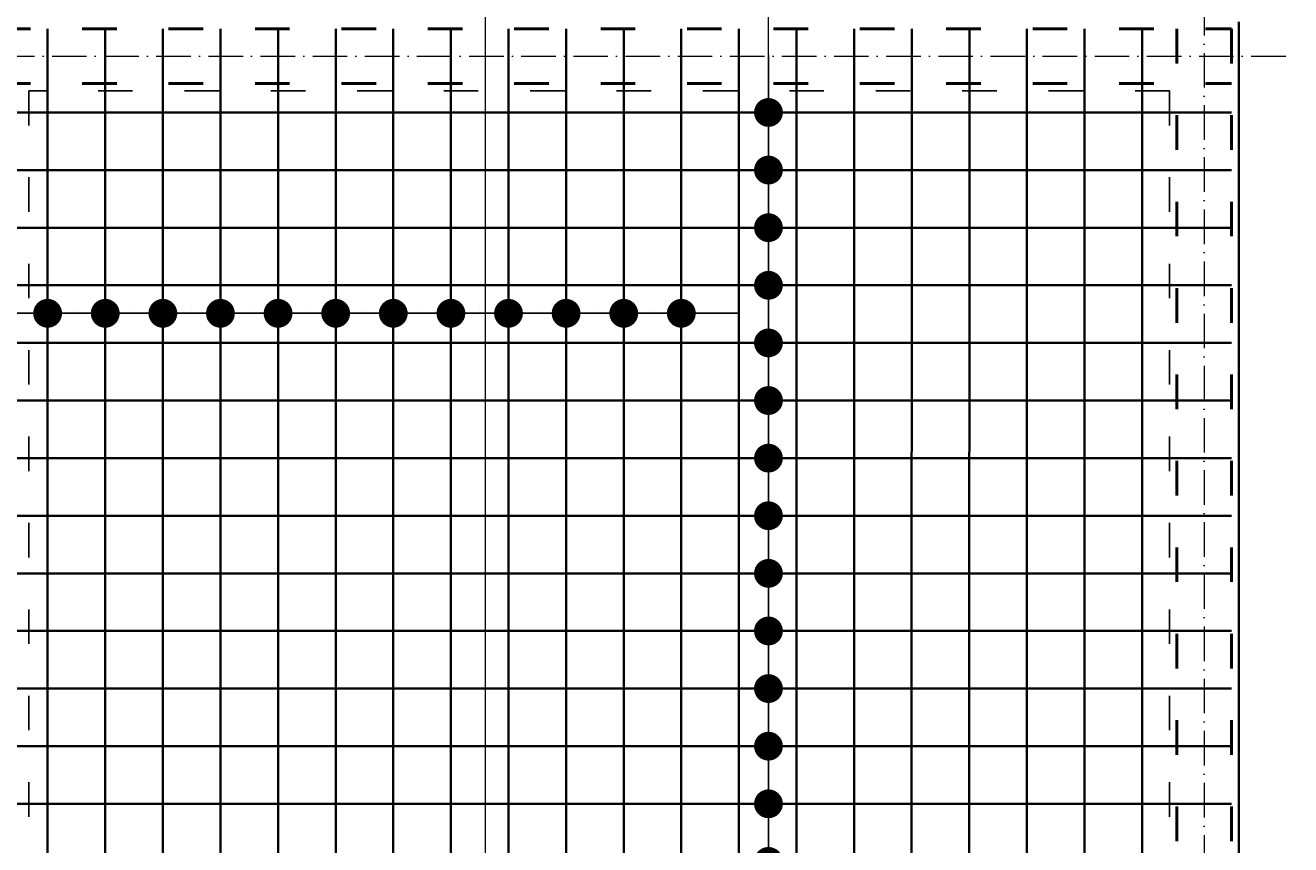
# Model space of a CAD drawing. Header units: millimetres. Extents: x 300938 to 312016, y 11971 to 20881.
# Tile 57 of 239: x 308001 to 308440, y 15006 to 15290. Entities that reach past the tile are written whole.
import ezdxf

# ---------------------------------------------------------------- set-up
doc = ezdxf.new("R2010")
doc.units = ezdxf.units.MM
doc.linetypes.add('ACAD_ISO03W100', pattern=[30, 12, -18])
doc.linetypes.add('ACAD_ISO10W100', pattern=[18, 12, -3, 0, -3])
for name, color, linetype, lineweight in [('konstrukcja', 3, 'Continuous', 35), ('konstrukcja wymiary', 1, 'Continuous', 13), ('osie', 5, 'ACAD_ISO10W100', 13), ('zbrojenie', 4, 'Continuous', 50), ('zbrojenie płyty', 141, 'Continuous', 35)]:
    doc.layers.add(name, color=color, linetype=linetype, lineweight=lineweight)
doc.layers.add('przerywane', color=6, linetype='ACAD_ISO03W100')
doc.styles.add('KONSTRUKCJA', font='romand.shx', dxfattribs={"oblique": 10})
doc.styles.get("Standard").update_dxf_attribs({"font": 'romand.shx', "oblique": 10})
doc.dimstyles.new('150', dxfattribs={"dimtxt": 10, "dimasz": 7, "dimexe": 1.25, "dimexo": 0.625, "dimgap": 3, "dimtad": 1, "dimdec": 0, "dimrnd": 0.5, "dimtxsty": 'KONSTRUKCJA', "dimblk": 'ARCHTICK', "dimcen": 2.5, "dimadec": 0, "dimazin": 0, "dimtfac": 1, "dimtdec": 0, "dimtix": 1, "dimtmove": 0, "dimatfit": 3, "dimfxl": 4, "dimfxlon": 1, "dimarcsym": 0})
doc.dimstyles.new('kropki', dxfattribs={"dimtxt": 0.001, "dimasz": 10, "dimexe": 1.25, "dimexo": 0.625, "dimgap": 1, "dimtad": 1, "dimtxsty": 'Standard', "dimblk": 'DOT', "dimcen": 2.5, "dimadec": 0, "dimazin": 0, "dimtfac": 1, "dimtmove": 0, "dimatfit": 3, "dimfxl": 1, "dimfxlon": 1, "dimarcsym": 0})

# ---------------------------------------------------------------- blocks, each defined once
blk = doc.blocks.new('_ArchTick')
at = {"color": 0, "linetype": 'ByBlock', "lineweight": 13, "const_width": 0.15}
blk.add_lwpolyline([(-0.5, -0.5), (0.5, 0.5)], dxfattribs=at)
blk = doc.blocks.new('*D2101')
at = {"layer": 'Defpoints', "color": 0, "transparency": 16777216}
for p in [(308398.44, 15501.22), (308234.44, 14393.22), (308398.44, 14393.22)]:
    blk.add_point(p, dxfattribs=at)
at = {"layer": 'konstrukcja wymiary', "color": 0, "lineweight": -2, "transparency": 16777216}
for p, q in [((308234.44, 15497.22), (308234.44, 15502.47)), ((308234.44, 15501.22), (308398.44, 15501.22)), ((308398.44, 15497.22), (308398.44, 15502.47))]:
    blk.add_line(p, q, dxfattribs=at)
at = {"layer": 'konstrukcja wymiary', "color": 0, "lineweight": -2, "transparency": 16777216, "xscale": 7, "yscale": 7, "zscale": 7, "rotation": 180}
blk.add_blockref('_ArchTick', (308234.44, 15501.22), dxfattribs=at)
at = {"layer": 'konstrukcja wymiary', "color": 0, "lineweight": -2, "transparency": 16777216, "xscale": 7, "yscale": 7, "zscale": 7}
blk.add_blockref('_ArchTick', (308398.44, 15501.22), dxfattribs=at)
at = {"layer": 'konstrukcja wymiary', "color": 0, "transparency": 16777216, "insert": (308316.44, 15509.22), "char_height": 10, "attachment_point": 5, "style": 'KONSTRUKCJA'}
blk.add_mtext('164', dxfattribs=at)
blk = doc.blocks.new('*D2102')
at = {"layer": 'Defpoints', "color": 0, "transparency": 16777216}
for p in [(308422.44, 15501.22), (308422.44, 15291.22), (308398.44, 14393.22)]:
    blk.add_point(p, dxfattribs=at)
at = {"layer": 'konstrukcja wymiary', "color": 0, "lineweight": -2, "transparency": 16777216}
for p, q in [((308398.44, 15501.22), (308391.44, 15501.22)), ((308398.44, 15497.22), (308398.44, 15502.47)), ((308398.44, 15501.22), (308422.44, 15501.22)), ((308422.44, 15497.22), (308422.44, 15502.47)), ((308422.44, 15501.22), (308429.44, 15501.22))]:
    blk.add_line(p, q, dxfattribs=at)
at = {"layer": 'konstrukcja wymiary', "color": 0, "lineweight": -2, "transparency": 16777216, "xscale": 7, "yscale": 7, "zscale": 7}
blk.add_blockref('_ArchTick', (308398.44, 15501.22), dxfattribs=at)
at = {"layer": 'konstrukcja wymiary', "color": 0, "lineweight": -2, "transparency": 16777216, "xscale": 7, "yscale": 7, "zscale": 7, "rotation": 180}
blk.add_blockref('_ArchTick', (308422.44, 15501.22), dxfattribs=at)
at = {"layer": 'konstrukcja wymiary', "color": 0, "transparency": 16777216, "insert": (308410.44, 15509.22), "char_height": 10, "attachment_point": 5, "style": 'KONSTRUKCJA'}
blk.add_mtext('24', dxfattribs=at)
blk = doc.blocks.new('_Dot')
at = {"color": 0, "linetype": 'ByBlock', "lineweight": -2}
blk.add_line((-0.5, 0), (-1, 0), dxfattribs=at)
at = {"color": 0, "linetype": 'ByBlock', "const_width": 0.5}
blk.add_lwpolyline([(-0.25, 0, 1), (0.25, 0, 1)], format="xyb", close=True, dxfattribs=at)
blk = doc.blocks.new('*D2170')
at = {"layer": 'Defpoints', "color": 0, "transparency": 16777216}
for p in [(308248.93, 15259.72), (308248.93, 15239.72), (308259.19, 15239.72)]:
    blk.add_point(p, dxfattribs=at)
at = {"layer": 'konstrukcja wymiary', "color": 0, "lineweight": -2, "transparency": 16777216}
for p, q in [((308259.19, 15269.72), (308259.19, 15279.72)), ((308258.19, 15259.72), (308260.44, 15259.72)), ((308259.19, 15259.72), (308259.19, 15239.72)), ((308258.19, 15239.72), (308260.44, 15239.72)), ((308259.19, 15229.72), (308259.19, 15219.72))]:
    blk.add_line(p, q, dxfattribs=at)
at = {"layer": 'konstrukcja wymiary', "color": 0, "lineweight": -2, "transparency": 16777216, "xscale": 10, "yscale": 10, "zscale": 10}
for p, rotation in [((308259.19, 15259.72), 270), ((308259.19, 15239.72), 90)]:
    blk.add_blockref('_Dot', p, dxfattribs=dict(at, rotation=rotation))
at = {"layer": 'konstrukcja wymiary', "color": 0, "transparency": 16777216, "insert": (308258.19, 15249.72), "char_height": 0.001, "attachment_point": 5, "rotation": 90}
blk.add_mtext('20', dxfattribs=at)
blk = doc.blocks.new('*D2171')
at = {"layer": 'Defpoints', "color": 0, "transparency": 16777216}
for p in [(308248.93, 15239.72), (308248.93, 15219.72), (308259.19, 15219.72)]:
    blk.add_point(p, dxfattribs=at)
at = {"layer": 'konstrukcja wymiary', "color": 0, "lineweight": -2, "transparency": 16777216}
for p, q in [((308259.19, 15249.72), (308259.19, 15259.72)), ((308258.19, 15239.72), (308260.44, 15239.72)), ((308259.19, 15239.72), (308259.19, 15219.72)), ((308258.19, 15219.72), (308260.44, 15219.72)), ((308259.19, 15209.72), (308259.19, 15199.72))]:
    blk.add_line(p, q, dxfattribs=at)
at = {"layer": 'konstrukcja wymiary', "color": 0, "lineweight": -2, "transparency": 16777216, "xscale": 10, "yscale": 10, "zscale": 10}
for p, rotation in [((308259.19, 15239.72), 270), ((308259.19, 15219.72), 90)]:
    blk.add_blockref('_Dot', p, dxfattribs=dict(at, rotation=rotation))
at = {"layer": 'konstrukcja wymiary', "color": 0, "transparency": 16777216, "insert": (308258.19, 15229.72), "char_height": 0.001, "attachment_point": 5, "rotation": 90}
blk.add_mtext('20', dxfattribs=at)
blk = doc.blocks.new('*D2172')
at = {"layer": 'Defpoints', "color": 0, "transparency": 16777216}
for p in [(308248.93, 15219.72), (308248.93, 15199.72), (308259.19, 15199.72)]:
    blk.add_point(p, dxfattribs=at)
at = {"layer": 'konstrukcja wymiary', "color": 0, "lineweight": -2, "transparency": 16777216}
for p, q in [((308259.19, 15229.72), (308259.19, 15239.72)), ((308258.19, 15219.72), (308260.44, 15219.72)), ((308259.19, 15219.72), (308259.19, 15199.72)), ((308258.19, 15199.72), (308260.44, 15199.72)), ((308259.19, 15189.72), (308259.19, 15179.72))]:
    blk.add_line(p, q, dxfattribs=at)
at = {"layer": 'konstrukcja wymiary', "color": 0, "lineweight": -2, "transparency": 16777216, "xscale": 10, "yscale": 10, "zscale": 10}
for p, rotation in [((308259.19, 15219.72), 270), ((308259.19, 15199.72), 90)]:
    blk.add_blockref('_Dot', p, dxfattribs=dict(at, rotation=rotation))
at = {"layer": 'konstrukcja wymiary', "color": 0, "transparency": 16777216, "insert": (308258.19, 15209.72), "char_height": 0.001, "attachment_point": 5, "rotation": 90}
blk.add_mtext('20', dxfattribs=at)
blk = doc.blocks.new('*D2173')
at = {"layer": 'Defpoints', "color": 0, "transparency": 16777216}
for p in [(308248.93, 15199.72), (308248.93, 15179.72), (308259.19, 15179.72)]:
    blk.add_point(p, dxfattribs=at)
at = {"layer": 'konstrukcja wymiary', "color": 0, "lineweight": -2, "transparency": 16777216}
for p, q in [((308259.19, 15209.72), (308259.19, 15219.72)), ((308258.19, 15199.72), (308260.44, 15199.72)), ((308259.19, 15199.72), (308259.19, 15179.72)), ((308258.19, 15179.72), (308260.44, 15179.72)), ((308259.19, 15169.72), (308259.19, 15159.72))]:
    blk.add_line(p, q, dxfattribs=at)
at = {"layer": 'konstrukcja wymiary', "color": 0, "lineweight": -2, "transparency": 16777216, "xscale": 10, "yscale": 10, "zscale": 10}
for p, rotation in [((308259.19, 15199.72), 270), ((308259.19, 15179.72), 90)]:
    blk.add_blockref('_Dot', p, dxfattribs=dict(at, rotation=rotation))
at = {"layer": 'konstrukcja wymiary', "color": 0, "transparency": 16777216, "insert": (308258.19, 15189.72), "char_height": 0.001, "attachment_point": 5, "rotation": 90}
blk.add_mtext('20', dxfattribs=at)
blk = doc.blocks.new('*D2174')
at = {"layer": 'Defpoints', "color": 0, "transparency": 16777216}
for p in [(308248.93, 15179.72), (308248.93, 15159.72), (308259.19, 15159.72)]:
    blk.add_point(p, dxfattribs=at)
at = {"layer": 'konstrukcja wymiary', "color": 0, "lineweight": -2, "transparency": 16777216}
for p, q in [((308259.19, 15189.72), (308259.19, 15199.72)), ((308258.19, 15179.72), (308260.44, 15179.72)), ((308259.19, 15179.72), (308259.19, 15159.72)), ((308258.19, 15159.72), (308260.44, 15159.72)), ((308259.19, 15149.72), (308259.19, 15139.72))]:
    blk.add_line(p, q, dxfattribs=at)
at = {"layer": 'konstrukcja wymiary', "color": 0, "lineweight": -2, "transparency": 16777216, "xscale": 10, "yscale": 10, "zscale": 10}
for p, rotation in [((308259.19, 15179.72), 270), ((308259.19, 15159.72), 90)]:
    blk.add_blockref('_Dot', p, dxfattribs=dict(at, rotation=rotation))
at = {"layer": 'konstrukcja wymiary', "color": 0, "transparency": 16777216, "insert": (308258.19, 15169.72), "char_height": 0.001, "attachment_point": 5, "rotation": 90}
blk.add_mtext('20', dxfattribs=at)
blk = doc.blocks.new('*D2175')
at = {"layer": 'Defpoints', "color": 0, "transparency": 16777216}
for p in [(308248.93, 15159.72), (308248.93, 15139.72), (308259.19, 15139.72)]:
    blk.add_point(p, dxfattribs=at)
at = {"layer": 'konstrukcja wymiary', "color": 0, "lineweight": -2, "transparency": 16777216}
for p, q in [((308259.19, 15169.72), (308259.19, 15179.72)), ((308258.19, 15159.72), (308260.44, 15159.72)), ((308259.19, 15159.72), (308259.19, 15139.72)), ((308258.19, 15139.72), (308260.44, 15139.72)), ((308259.19, 15129.72), (308259.19, 15119.72))]:
    blk.add_line(p, q, dxfattribs=at)
at = {"layer": 'konstrukcja wymiary', "color": 0, "lineweight": -2, "transparency": 16777216, "xscale": 10, "yscale": 10, "zscale": 10}
for p, rotation in [((308259.19, 15159.72), 270), ((308259.19, 15139.72), 90)]:
    blk.add_blockref('_Dot', p, dxfattribs=dict(at, rotation=rotation))
at = {"layer": 'konstrukcja wymiary', "color": 0, "transparency": 16777216, "insert": (308258.19, 15149.72), "char_height": 0.001, "attachment_point": 5, "rotation": 90}
blk.add_mtext('20', dxfattribs=at)
blk = doc.blocks.new('*D2176')
at = {"layer": 'Defpoints', "color": 0, "transparency": 16777216}
for p in [(308248.93, 15139.72), (308248.93, 15119.72), (308259.19, 15119.72)]:
    blk.add_point(p, dxfattribs=at)
at = {"layer": 'konstrukcja wymiary', "color": 0, "lineweight": -2, "transparency": 16777216}
for p, q in [((308259.19, 15149.72), (308259.19, 15159.72)), ((308258.19, 15139.72), (308260.44, 15139.72)), ((308259.19, 15139.72), (308259.19, 15119.72)), ((308258.19, 15119.72), (308260.44, 15119.72)), ((308259.19, 15109.72), (308259.19, 15099.72))]:
    blk.add_line(p, q, dxfattribs=at)
at = {"layer": 'konstrukcja wymiary', "color": 0, "lineweight": -2, "transparency": 16777216, "xscale": 10, "yscale": 10, "zscale": 10}
for p, rotation in [((308259.19, 15139.72), 270), ((308259.19, 15119.72), 90)]:
    blk.add_blockref('_Dot', p, dxfattribs=dict(at, rotation=rotation))
at = {"layer": 'konstrukcja wymiary', "color": 0, "transparency": 16777216, "insert": (308258.19, 15129.72), "char_height": 0.001, "attachment_point": 5, "rotation": 90}
blk.add_mtext('20', dxfattribs=at)
blk = doc.blocks.new('*D2177')
at = {"layer": 'Defpoints', "color": 0, "transparency": 16777216}
for p in [(308248.93, 15119.72), (308248.93, 15099.72), (308259.19, 15099.72)]:
    blk.add_point(p, dxfattribs=at)
at = {"layer": 'konstrukcja wymiary', "color": 0, "lineweight": -2, "transparency": 16777216}
for p, q in [((308259.19, 15129.72), (308259.19, 15139.72)), ((308258.19, 15119.72), (308260.44, 15119.72)), ((308259.19, 15119.72), (308259.19, 15099.72)), ((308258.19, 15099.72), (308260.44, 15099.72)), ((308259.19, 15089.72), (308259.19, 15079.72))]:
    blk.add_line(p, q, dxfattribs=at)
at = {"layer": 'konstrukcja wymiary', "color": 0, "lineweight": -2, "transparency": 16777216, "xscale": 10, "yscale": 10, "zscale": 10}
for p, rotation in [((308259.19, 15119.72), 270), ((308259.19, 15099.72), 90)]:
    blk.add_blockref('_Dot', p, dxfattribs=dict(at, rotation=rotation))
at = {"layer": 'konstrukcja wymiary', "color": 0, "transparency": 16777216, "insert": (308258.19, 15109.72), "char_height": 0.001, "attachment_point": 5, "rotation": 90}
blk.add_mtext('20', dxfattribs=at)
blk = doc.blocks.new('*D2178')
at = {"layer": 'Defpoints', "color": 0, "transparency": 16777216}
for p in [(308248.93, 15099.72), (308248.93, 15079.72), (308259.19, 15079.72)]:
    blk.add_point(p, dxfattribs=at)
at = {"layer": 'konstrukcja wymiary', "color": 0, "lineweight": -2, "transparency": 16777216}
for p, q in [((308259.19, 15109.72), (308259.19, 15119.72)), ((308258.19, 15099.72), (308260.44, 15099.72)), ((308259.19, 15099.72), (308259.19, 15079.72)), ((308258.19, 15079.72), (308260.44, 15079.72)), ((308259.19, 15069.72), (308259.19, 15059.72))]:
    blk.add_line(p, q, dxfattribs=at)
at = {"layer": 'konstrukcja wymiary', "color": 0, "lineweight": -2, "transparency": 16777216, "xscale": 10, "yscale": 10, "zscale": 10}
for p, rotation in [((308259.19, 15099.72), 270), ((308259.19, 15079.72), 90)]:
    blk.add_blockref('_Dot', p, dxfattribs=dict(at, rotation=rotation))
at = {"layer": 'konstrukcja wymiary', "color": 0, "transparency": 16777216, "insert": (308258.19, 15089.72), "char_height": 0.001, "attachment_point": 5, "rotation": 90}
blk.add_mtext('20', dxfattribs=at)
blk = doc.blocks.new('*D2179')
at = {"layer": 'Defpoints', "color": 0, "transparency": 16777216}
for p in [(308248.93, 15079.72), (308248.93, 15059.72), (308259.19, 15059.72)]:
    blk.add_point(p, dxfattribs=at)
at = {"layer": 'konstrukcja wymiary', "color": 0, "lineweight": -2, "transparency": 16777216}
for p, q in [((308259.19, 15089.72), (308259.19, 15099.72)), ((308258.19, 15079.72), (308260.44, 15079.72)), ((308259.19, 15079.72), (308259.19, 15059.72)), ((308258.19, 15059.72), (308260.44, 15059.72)), ((308259.19, 15049.72), (308259.19, 15039.72))]:
    blk.add_line(p, q, dxfattribs=at)
at = {"layer": 'konstrukcja wymiary', "color": 0, "lineweight": -2, "transparency": 16777216, "xscale": 10, "yscale": 10, "zscale": 10}
for p, rotation in [((308259.19, 15079.72), 270), ((308259.19, 15059.72), 90)]:
    blk.add_blockref('_Dot', p, dxfattribs=dict(at, rotation=rotation))
at = {"layer": 'konstrukcja wymiary', "color": 0, "transparency": 16777216, "insert": (308258.19, 15069.72), "char_height": 0.001, "attachment_point": 5, "rotation": 90}
blk.add_mtext('20', dxfattribs=at)
blk = doc.blocks.new('*D2180')
at = {"layer": 'Defpoints', "color": 0, "transparency": 16777216}
for p in [(308248.93, 15059.72), (308248.93, 15039.72), (308259.19, 15039.72)]:
    blk.add_point(p, dxfattribs=at)
at = {"layer": 'konstrukcja wymiary', "color": 0, "lineweight": -2, "transparency": 16777216}
for p, q in [((308259.19, 15069.72), (308259.19, 15079.72)), ((308258.19, 15059.72), (308260.44, 15059.72)), ((308259.19, 15059.72), (308259.19, 15039.72)), ((308258.19, 15039.72), (308260.44, 15039.72)), ((308259.19, 15029.72), (308259.19, 15019.72))]:
    blk.add_line(p, q, dxfattribs=at)
at = {"layer": 'konstrukcja wymiary', "color": 0, "lineweight": -2, "transparency": 16777216, "xscale": 10, "yscale": 10, "zscale": 10}
for p, rotation in [((308259.19, 15059.72), 270), ((308259.19, 15039.72), 90)]:
    blk.add_blockref('_Dot', p, dxfattribs=dict(at, rotation=rotation))
at = {"layer": 'konstrukcja wymiary', "color": 0, "transparency": 16777216, "insert": (308258.19, 15049.72), "char_height": 0.001, "attachment_point": 5, "rotation": 90}
blk.add_mtext('20', dxfattribs=at)
blk = doc.blocks.new('*D2181')
at = {"layer": 'Defpoints', "color": 0, "transparency": 16777216}
for p in [(308248.93, 15039.72), (308248.93, 15019.72), (308259.19, 15019.72)]:
    blk.add_point(p, dxfattribs=at)
at = {"layer": 'konstrukcja wymiary', "color": 0, "lineweight": -2, "transparency": 16777216}
for p, q in [((308259.19, 15049.72), (308259.19, 15059.72)), ((308258.19, 15039.72), (308260.44, 15039.72)), ((308259.19, 15039.72), (308259.19, 15019.72)), ((308258.19, 15019.72), (308260.44, 15019.72)), ((308259.19, 15009.72), (308259.19, 14999.72))]:
    blk.add_line(p, q, dxfattribs=at)
at = {"layer": 'konstrukcja wymiary', "color": 0, "lineweight": -2, "transparency": 16777216, "xscale": 10, "yscale": 10, "zscale": 10}
for p, rotation in [((308259.19, 15039.72), 270), ((308259.19, 15019.72), 90)]:
    blk.add_blockref('_Dot', p, dxfattribs=dict(at, rotation=rotation))
at = {"layer": 'konstrukcja wymiary', "color": 0, "transparency": 16777216, "insert": (308258.19, 15029.72), "char_height": 0.001, "attachment_point": 5, "rotation": 90}
blk.add_mtext('20', dxfattribs=at)
blk = doc.blocks.new('*D2182')
at = {"layer": 'Defpoints', "color": 0, "transparency": 16777216}
for p in [(308248.93, 15019.72), (308248.93, 14999.72), (308259.19, 14999.72)]:
    blk.add_point(p, dxfattribs=at)
at = {"layer": 'konstrukcja wymiary', "color": 0, "lineweight": -2, "transparency": 16777216}
for p, q in [((308259.19, 15029.72), (308259.19, 15039.72)), ((308258.19, 15019.72), (308260.44, 15019.72)), ((308259.19, 15019.72), (308259.19, 14999.72)), ((308258.19, 14999.72), (308260.44, 14999.72)), ((308259.19, 14989.72), (308259.19, 14979.72))]:
    blk.add_line(p, q, dxfattribs=at)
at = {"layer": 'konstrukcja wymiary', "color": 0, "lineweight": -2, "transparency": 16777216, "xscale": 10, "yscale": 10, "zscale": 10}
for p, rotation in [((308259.19, 15019.72), 270), ((308259.19, 14999.72), 90)]:
    blk.add_blockref('_Dot', p, dxfattribs=dict(at, rotation=rotation))
at = {"layer": 'konstrukcja wymiary', "color": 0, "transparency": 16777216, "insert": (308258.19, 15009.72), "char_height": 0.001, "attachment_point": 5, "rotation": 90}
blk.add_mtext('20', dxfattribs=at)
blk = doc.blocks.new('*D2183')
at = {"layer": 'Defpoints', "color": 0, "transparency": 16777216}
for p in [(308248.93, 14999.72), (308248.93, 14979.72), (308259.19, 14979.72)]:
    blk.add_point(p, dxfattribs=at)
at = {"layer": 'konstrukcja wymiary', "color": 0, "lineweight": -2, "transparency": 16777216}
for p, q in [((308259.19, 15009.72), (308259.19, 15019.72)), ((308258.19, 14999.72), (308260.44, 14999.72)), ((308259.19, 14999.72), (308259.19, 14979.72)), ((308258.19, 14979.72), (308260.44, 14979.72)), ((308259.19, 14969.72), (308259.19, 14959.72))]:
    blk.add_line(p, q, dxfattribs=at)
at = {"layer": 'konstrukcja wymiary', "color": 0, "lineweight": -2, "transparency": 16777216, "xscale": 10, "yscale": 10, "zscale": 10}
for p, rotation in [((308259.19, 14999.72), 270), ((308259.19, 14979.72), 90)]:
    blk.add_blockref('_Dot', p, dxfattribs=dict(at, rotation=rotation))
at = {"layer": 'konstrukcja wymiary', "color": 0, "transparency": 16777216, "insert": (308258.19, 14989.72), "char_height": 0.001, "attachment_point": 5, "rotation": 90}
blk.add_mtext('20', dxfattribs=at)
blk = doc.blocks.new('*D2370')
at = {"layer": 'Defpoints', "color": 0, "transparency": 16777216}
for p in [(307968.94, 15199.72), (308008.94, 15199.72), (308008.94, 15189.99)]:
    blk.add_point(p, dxfattribs=at)
at = {"layer": 'konstrukcja wymiary', "color": 0, "lineweight": -2, "transparency": 16777216}
for p, q in [((307968.94, 15190.99), (307968.94, 15188.74)), ((307978.94, 15189.99), (307998.94, 15189.99)), ((308008.94, 15190.99), (308008.94, 15188.74))]:
    blk.add_line(p, q, dxfattribs=at)
at = {"layer": 'konstrukcja wymiary', "color": 0, "lineweight": -2, "transparency": 16777216, "xscale": 10, "yscale": 10, "zscale": 10, "rotation": 180}
blk.add_blockref('_Dot', (307968.94, 15189.99), dxfattribs=at)
at = {"layer": 'konstrukcja wymiary', "color": 0, "lineweight": -2, "transparency": 16777216, "xscale": 10, "yscale": 10, "zscale": 10}
blk.add_blockref('_Dot', (308008.94, 15189.99), dxfattribs=at)
at = {"layer": 'konstrukcja wymiary', "color": 0, "transparency": 16777216, "insert": (307988.94, 15190.99), "char_height": 0.001, "attachment_point": 5}
blk.add_mtext('40', dxfattribs=at)
blk = doc.blocks.new('*D2371')
at = {"layer": 'Defpoints', "color": 0, "transparency": 16777216}
for p in [(308008.94, 15199.72), (308028.94, 15199.72), (308028.94, 15189.99)]:
    blk.add_point(p, dxfattribs=at)
at = {"layer": 'konstrukcja wymiary', "color": 0, "lineweight": -2, "transparency": 16777216}
for p, q in [((307998.94, 15189.99), (307988.94, 15189.99)), ((308008.94, 15190.99), (308008.94, 15188.74)), ((308008.94, 15189.99), (308028.94, 15189.99)), ((308028.94, 15190.99), (308028.94, 15188.74)), ((308038.94, 15189.99), (308048.94, 15189.99))]:
    blk.add_line(p, q, dxfattribs=at)
at = {"layer": 'konstrukcja wymiary', "color": 0, "lineweight": -2, "transparency": 16777216, "xscale": 10, "yscale": 10, "zscale": 10}
blk.add_blockref('_Dot', (308008.94, 15189.99), dxfattribs=at)
at = {"layer": 'konstrukcja wymiary', "color": 0, "lineweight": -2, "transparency": 16777216, "xscale": 10, "yscale": 10, "zscale": 10, "rotation": 180}
blk.add_blockref('_Dot', (308028.94, 15189.99), dxfattribs=at)
at = {"layer": 'konstrukcja wymiary', "color": 0, "transparency": 16777216, "insert": (308018.94, 15190.99), "char_height": 0.001, "attachment_point": 5}
blk.add_mtext('20', dxfattribs=at)
blk = doc.blocks.new('*D2372')
at = {"layer": 'Defpoints', "color": 0, "transparency": 16777216}
for p in [(308028.94, 15199.72), (308048.94, 15199.72), (308048.94, 15189.99)]:
    blk.add_point(p, dxfattribs=at)
at = {"layer": 'konstrukcja wymiary', "color": 0, "lineweight": -2, "transparency": 16777216}
for p, q in [((308018.94, 15189.99), (308008.94, 15189.99)), ((308028.94, 15190.99), (308028.94, 15188.74)), ((308028.94, 15189.99), (308048.94, 15189.99)), ((308048.94, 15190.99), (308048.94, 15188.74)), ((308058.94, 15189.99), (308068.94, 15189.99))]:
    blk.add_line(p, q, dxfattribs=at)
at = {"layer": 'konstrukcja wymiary', "color": 0, "lineweight": -2, "transparency": 16777216, "xscale": 10, "yscale": 10, "zscale": 10}
blk.add_blockref('_Dot', (308028.94, 15189.99), dxfattribs=at)
at = {"layer": 'konstrukcja wymiary', "color": 0, "lineweight": -2, "transparency": 16777216, "xscale": 10, "yscale": 10, "zscale": 10, "rotation": 180}
blk.add_blockref('_Dot', (308048.94, 15189.99), dxfattribs=at)
at = {"layer": 'konstrukcja wymiary', "color": 0, "transparency": 16777216, "insert": (308038.94, 15190.99), "char_height": 0.001, "attachment_point": 5}
blk.add_mtext('20', dxfattribs=at)
blk = doc.blocks.new('*D2373')
at = {"layer": 'Defpoints', "color": 0, "transparency": 16777216}
for p in [(308048.94, 15199.72), (308068.94, 15199.72), (308068.94, 15189.99)]:
    blk.add_point(p, dxfattribs=at)
at = {"layer": 'konstrukcja wymiary', "color": 0, "lineweight": -2, "transparency": 16777216}
for p, q in [((308038.94, 15189.99), (308028.94, 15189.99)), ((308048.94, 15190.99), (308048.94, 15188.74)), ((308048.94, 15189.99), (308068.94, 15189.99)), ((308068.94, 15190.99), (308068.94, 15188.74)), ((308078.94, 15189.99), (308088.94, 15189.99))]:
    blk.add_line(p, q, dxfattribs=at)
at = {"layer": 'konstrukcja wymiary', "color": 0, "lineweight": -2, "transparency": 16777216, "xscale": 10, "yscale": 10, "zscale": 10}
blk.add_blockref('_Dot', (308048.94, 15189.99), dxfattribs=at)
at = {"layer": 'konstrukcja wymiary', "color": 0, "lineweight": -2, "transparency": 16777216, "xscale": 10, "yscale": 10, "zscale": 10, "rotation": 180}
blk.add_blockref('_Dot', (308068.94, 15189.99), dxfattribs=at)
at = {"layer": 'konstrukcja wymiary', "color": 0, "transparency": 16777216, "insert": (308058.94, 15190.99), "char_height": 0.001, "attachment_point": 5}
blk.add_mtext('20', dxfattribs=at)
blk = doc.blocks.new('*D2374')
at = {"layer": 'Defpoints', "color": 0, "transparency": 16777216}
for p in [(308068.94, 15199.72), (308088.94, 15199.72), (308088.94, 15189.99)]:
    blk.add_point(p, dxfattribs=at)
at = {"layer": 'konstrukcja wymiary', "color": 0, "lineweight": -2, "transparency": 16777216}
for p, q in [((308058.94, 15189.99), (308048.94, 15189.99)), ((308068.94, 15190.99), (308068.94, 15188.74)), ((308068.94, 15189.99), (308088.94, 15189.99)), ((308088.94, 15190.99), (308088.94, 15188.74)), ((308098.94, 15189.99), (308108.94, 15189.99))]:
    blk.add_line(p, q, dxfattribs=at)
at = {"layer": 'konstrukcja wymiary', "color": 0, "lineweight": -2, "transparency": 16777216, "xscale": 10, "yscale": 10, "zscale": 10}
blk.add_blockref('_Dot', (308068.94, 15189.99), dxfattribs=at)
at = {"layer": 'konstrukcja wymiary', "color": 0, "lineweight": -2, "transparency": 16777216, "xscale": 10, "yscale": 10, "zscale": 10, "rotation": 180}
blk.add_blockref('_Dot', (308088.94, 15189.99), dxfattribs=at)
at = {"layer": 'konstrukcja wymiary', "color": 0, "transparency": 16777216, "insert": (308078.94, 15190.99), "char_height": 0.001, "attachment_point": 5}
blk.add_mtext('20', dxfattribs=at)
blk = doc.blocks.new('*D2375')
at = {"layer": 'Defpoints', "color": 0, "transparency": 16777216}
for p in [(308088.94, 15199.72), (308108.94, 15199.72), (308108.94, 15189.99)]:
    blk.add_point(p, dxfattribs=at)
at = {"layer": 'konstrukcja wymiary', "color": 0, "lineweight": -2, "transparency": 16777216}
for p, q in [((308078.94, 15189.99), (308068.94, 15189.99)), ((308088.94, 15190.99), (308088.94, 15188.74)), ((308088.94, 15189.99), (308108.94, 15189.99)), ((308108.94, 15190.99), (308108.94, 15188.74)), ((308118.94, 15189.99), (308128.94, 15189.99))]:
    blk.add_line(p, q, dxfattribs=at)
at = {"layer": 'konstrukcja wymiary', "color": 0, "lineweight": -2, "transparency": 16777216, "xscale": 10, "yscale": 10, "zscale": 10}
blk.add_blockref('_Dot', (308088.94, 15189.99), dxfattribs=at)
at = {"layer": 'konstrukcja wymiary', "color": 0, "lineweight": -2, "transparency": 16777216, "xscale": 10, "yscale": 10, "zscale": 10, "rotation": 180}
blk.add_blockref('_Dot', (308108.94, 15189.99), dxfattribs=at)
at = {"layer": 'konstrukcja wymiary', "color": 0, "transparency": 16777216, "insert": (308098.94, 15190.99), "char_height": 0.001, "attachment_point": 5}
blk.add_mtext('20', dxfattribs=at)
blk = doc.blocks.new('*D2376')
at = {"layer": 'Defpoints', "color": 0, "transparency": 16777216}
for p in [(308108.94, 15199.72), (308128.94, 15199.72), (308128.94, 15189.99)]:
    blk.add_point(p, dxfattribs=at)
at = {"layer": 'konstrukcja wymiary', "color": 0, "lineweight": -2, "transparency": 16777216}
for p, q in [((308098.94, 15189.99), (308088.94, 15189.99)), ((308108.94, 15190.99), (308108.94, 15188.74)), ((308108.94, 15189.99), (308128.94, 15189.99)), ((308128.94, 15190.99), (308128.94, 15188.74)), ((308138.94, 15189.99), (308148.94, 15189.99))]:
    blk.add_line(p, q, dxfattribs=at)
at = {"layer": 'konstrukcja wymiary', "color": 0, "lineweight": -2, "transparency": 16777216, "xscale": 10, "yscale": 10, "zscale": 10}
blk.add_blockref('_Dot', (308108.94, 15189.99), dxfattribs=at)
at = {"layer": 'konstrukcja wymiary', "color": 0, "lineweight": -2, "transparency": 16777216, "xscale": 10, "yscale": 10, "zscale": 10, "rotation": 180}
blk.add_blockref('_Dot', (308128.94, 15189.99), dxfattribs=at)
at = {"layer": 'konstrukcja wymiary', "color": 0, "transparency": 16777216, "insert": (308118.94, 15190.99), "char_height": 0.001, "attachment_point": 5}
blk.add_mtext('20', dxfattribs=at)
blk = doc.blocks.new('*D2377')
at = {"layer": 'Defpoints', "color": 0, "transparency": 16777216}
for p in [(308128.94, 15199.72), (308148.94, 15199.72), (308148.94, 15189.99)]:
    blk.add_point(p, dxfattribs=at)
at = {"layer": 'konstrukcja wymiary', "color": 0, "lineweight": -2, "transparency": 16777216}
for p, q in [((308118.94, 15189.99), (308108.94, 15189.99)), ((308128.94, 15190.99), (308128.94, 15188.74)), ((308128.94, 15189.99), (308148.94, 15189.99)), ((308148.94, 15190.99), (308148.94, 15188.74)), ((308158.94, 15189.99), (308168.94, 15189.99))]:
    blk.add_line(p, q, dxfattribs=at)
at = {"layer": 'konstrukcja wymiary', "color": 0, "lineweight": -2, "transparency": 16777216, "xscale": 10, "yscale": 10, "zscale": 10}
blk.add_blockref('_Dot', (308128.94, 15189.99), dxfattribs=at)
at = {"layer": 'konstrukcja wymiary', "color": 0, "lineweight": -2, "transparency": 16777216, "xscale": 10, "yscale": 10, "zscale": 10, "rotation": 180}
blk.add_blockref('_Dot', (308148.94, 15189.99), dxfattribs=at)
at = {"layer": 'konstrukcja wymiary', "color": 0, "transparency": 16777216, "insert": (308138.94, 15190.99), "char_height": 0.001, "attachment_point": 5}
blk.add_mtext('20', dxfattribs=at)
blk = doc.blocks.new('*D2378')
at = {"layer": 'Defpoints', "color": 0, "transparency": 16777216}
for p in [(308148.94, 15199.72), (308168.94, 15199.72), (308168.94, 15189.99)]:
    blk.add_point(p, dxfattribs=at)
at = {"layer": 'konstrukcja wymiary', "color": 0, "lineweight": -2, "transparency": 16777216}
for p, q in [((308138.94, 15189.99), (308128.94, 15189.99)), ((308148.94, 15190.99), (308148.94, 15188.74)), ((308148.94, 15189.99), (308168.94, 15189.99)), ((308168.94, 15190.99), (308168.94, 15188.74)), ((308178.94, 15189.99), (308188.94, 15189.99))]:
    blk.add_line(p, q, dxfattribs=at)
at = {"layer": 'konstrukcja wymiary', "color": 0, "lineweight": -2, "transparency": 16777216, "xscale": 10, "yscale": 10, "zscale": 10}
blk.add_blockref('_Dot', (308148.94, 15189.99), dxfattribs=at)
at = {"layer": 'konstrukcja wymiary', "color": 0, "lineweight": -2, "transparency": 16777216, "xscale": 10, "yscale": 10, "zscale": 10, "rotation": 180}
blk.add_blockref('_Dot', (308168.94, 15189.99), dxfattribs=at)
at = {"layer": 'konstrukcja wymiary', "color": 0, "transparency": 16777216, "insert": (308158.94, 15190.99), "char_height": 0.001, "attachment_point": 5}
blk.add_mtext('20', dxfattribs=at)
blk = doc.blocks.new('*D2379')
at = {"layer": 'Defpoints', "color": 0, "transparency": 16777216}
for p in [(308168.94, 15199.72), (308188.94, 15199.72), (308188.94, 15189.99)]:
    blk.add_point(p, dxfattribs=at)
at = {"layer": 'konstrukcja wymiary', "color": 0, "lineweight": -2, "transparency": 16777216}
for p, q in [((308158.94, 15189.99), (308148.94, 15189.99)), ((308168.94, 15190.99), (308168.94, 15188.74)), ((308168.94, 15189.99), (308188.94, 15189.99)), ((308188.94, 15190.99), (308188.94, 15188.74)), ((308198.94, 15189.99), (308208.94, 15189.99))]:
    blk.add_line(p, q, dxfattribs=at)
at = {"layer": 'konstrukcja wymiary', "color": 0, "lineweight": -2, "transparency": 16777216, "xscale": 10, "yscale": 10, "zscale": 10}
blk.add_blockref('_Dot', (308168.94, 15189.99), dxfattribs=at)
at = {"layer": 'konstrukcja wymiary', "color": 0, "lineweight": -2, "transparency": 16777216, "xscale": 10, "yscale": 10, "zscale": 10, "rotation": 180}
blk.add_blockref('_Dot', (308188.94, 15189.99), dxfattribs=at)
at = {"layer": 'konstrukcja wymiary', "color": 0, "transparency": 16777216, "insert": (308178.94, 15190.99), "char_height": 0.001, "attachment_point": 5}
blk.add_mtext('20', dxfattribs=at)
blk = doc.blocks.new('*D2380')
at = {"layer": 'Defpoints', "color": 0, "transparency": 16777216}
for p in [(308188.94, 15199.72), (308208.94, 15199.72), (308208.94, 15189.99)]:
    blk.add_point(p, dxfattribs=at)
at = {"layer": 'konstrukcja wymiary', "color": 0, "lineweight": -2, "transparency": 16777216}
for p, q in [((308178.94, 15189.99), (308168.94, 15189.99)), ((308188.94, 15190.99), (308188.94, 15188.74)), ((308188.94, 15189.99), (308208.94, 15189.99)), ((308208.94, 15190.99), (308208.94, 15188.74)), ((308218.94, 15189.99), (308228.94, 15189.99))]:
    blk.add_line(p, q, dxfattribs=at)
at = {"layer": 'konstrukcja wymiary', "color": 0, "lineweight": -2, "transparency": 16777216, "xscale": 10, "yscale": 10, "zscale": 10}
blk.add_blockref('_Dot', (308188.94, 15189.99), dxfattribs=at)
at = {"layer": 'konstrukcja wymiary', "color": 0, "lineweight": -2, "transparency": 16777216, "xscale": 10, "yscale": 10, "zscale": 10, "rotation": 180}
blk.add_blockref('_Dot', (308208.94, 15189.99), dxfattribs=at)
at = {"layer": 'konstrukcja wymiary', "color": 0, "transparency": 16777216, "insert": (308198.94, 15190.99), "char_height": 0.001, "attachment_point": 5}
blk.add_mtext('20', dxfattribs=at)
blk = doc.blocks.new('*D2381')
at = {"layer": 'Defpoints', "color": 0, "transparency": 16777216}
for p in [(308208.94, 15199.72), (308228.94, 15199.72), (308228.94, 15189.99)]:
    blk.add_point(p, dxfattribs=at)
at = {"layer": 'konstrukcja wymiary', "color": 0, "lineweight": -2, "transparency": 16777216}
for p, q in [((308198.94, 15189.99), (308188.94, 15189.99)), ((308208.94, 15190.99), (308208.94, 15188.74)), ((308208.94, 15189.99), (308228.94, 15189.99)), ((308228.94, 15190.99), (308228.94, 15188.74)), ((308238.94, 15189.99), (308248.94, 15189.99))]:
    blk.add_line(p, q, dxfattribs=at)
at = {"layer": 'konstrukcja wymiary', "color": 0, "lineweight": -2, "transparency": 16777216, "xscale": 10, "yscale": 10, "zscale": 10}
blk.add_blockref('_Dot', (308208.94, 15189.99), dxfattribs=at)
at = {"layer": 'konstrukcja wymiary', "color": 0, "lineweight": -2, "transparency": 16777216, "xscale": 10, "yscale": 10, "zscale": 10, "rotation": 180}
blk.add_blockref('_Dot', (308228.94, 15189.99), dxfattribs=at)
at = {"layer": 'konstrukcja wymiary', "color": 0, "transparency": 16777216, "insert": (308218.94, 15190.99), "char_height": 0.001, "attachment_point": 5}
blk.add_mtext('20', dxfattribs=at)
blk = doc.blocks.new('*D2861')
at = {"layer": 'Defpoints', "color": 0, "transparency": 16777216}
for p in [(308234.44, 15501.22), (307546.44, 14520.22), (308234.44, 14393.22)]:
    blk.add_point(p, dxfattribs=at)
at = {"layer": 'konstrukcja wymiary', "color": 0, "lineweight": -2, "transparency": 16777216}
for p, q in [((307546.44, 15497.22), (307546.44, 15502.47)), ((307546.44, 15501.22), (308234.44, 15501.22)), ((308234.44, 15497.22), (308234.44, 15502.47))]:
    blk.add_line(p, q, dxfattribs=at)
at = {"layer": 'konstrukcja wymiary', "color": 0, "lineweight": -2, "transparency": 16777216, "xscale": 7, "yscale": 7, "zscale": 7, "rotation": 180}
blk.add_blockref('_ArchTick', (307546.44, 15501.22), dxfattribs=at)
at = {"layer": 'konstrukcja wymiary', "color": 0, "lineweight": -2, "transparency": 16777216, "xscale": 7, "yscale": 7, "zscale": 7}
blk.add_blockref('_ArchTick', (308234.44, 15501.22), dxfattribs=at)
at = {"layer": 'konstrukcja wymiary', "color": 0, "transparency": 16777216, "insert": (307890.44, 15509.22), "char_height": 10, "attachment_point": 5, "style": 'KONSTRUKCJA'}
blk.add_mtext('688', dxfattribs=at)

msp = doc.modelspace()

# ---------------------------------------------------------------- linework, layer by layer
at = {"layer": 'konstrukcja'}
msp.add_line((308422.44, 14052.224), (308422.44, 15291.224), dxfattribs=at)
at = {"layer": 'konstrukcja wymiary'}
for p, q in [((308160.974, 14633.964), (308160.974, 15313.41)), ((308259.186, 15269.724), (308259.186, 15313.41))]:
    msp.add_line(p, q, dxfattribs=at)
at = {"layer": 'osie'}
for p, q in [((308410.44, 15606.148), (308410.44, 13976.332)), ((306435.771, 15279.224), (308440.491, 15279.224))]:
    msp.add_line(p, q, dxfattribs=at)
at = {"layer": 'przerywane'}
for p, q in [((308398.44, 15267.224), (308002.44, 15267.224)), ((308002.44, 15267.224), (308002.44, 14711.224)), ((308398.44, 15267.224), (308398.44, 14711.224))]:
    msp.add_line(p, q, dxfattribs=at)
at = {"layer": 'zbrojenie', "linetype": 'ACAD_ISO03W100'}
for p, q in [((306640.94, 15288.724), (308419.94, 15288.724)), ((308400.94, 15288.724), (308400.94, 14054.724)), ((308419.94, 15288.724), (308419.94, 14054.724)), ((306640.94, 15269.724), (308419.94, 15269.724))]:
    msp.add_line(p, q, dxfattribs=at)
at = {"layer": 'zbrojenie płyty'}
for p, q in [((308008.94, 15288.724), (308008.94, 14689.724)), ((308028.94, 15288.724), (308028.94, 14689.724)), ((308048.94, 15288.724), (308048.94, 14689.724)), ((308068.94, 15288.724), (308068.94, 14689.724)), ((308088.94, 15288.724), (308088.94, 14689.724)), ((308108.94, 15288.724), (308108.94, 14689.724)), ((308128.94, 15288.724), (308128.94, 14689.724)), ((308148.94, 15288.724), (308148.94, 14689.724)), ((308168.94, 15288.724), (308168.94, 14689.724)), ((308188.94, 15288.724), (308188.94, 14689.724)), ((308208.94, 15288.724), (308208.94, 14689.724)), ((308228.94, 15288.724), (308228.94, 14689.724)), ((308248.94, 15288.724), (308248.823, 14395.724)), ((308268.94, 15288.724), (308268.823, 14395.724)), ((308288.94, 15288.724), (308288.823, 14395.724)), ((308308.94, 15288.724), (308308.823, 14395.724)), ((308328.94, 15288.724), (308328.823, 14395.724)), ((308348.94, 15288.724), (308348.823, 14395.724)), ((308368.94, 15288.724), (308368.823, 14395.724)), ((308388.94, 15288.724), (308388.823, 14395.724)), ((307980.94, 15259.724), (308419.94, 15259.724)), ((307980.94, 15239.724), (308419.94, 15239.724)), ((307980.94, 15219.724), (308419.94, 15219.724)), ((307980.94, 15199.724), (308419.94, 15199.724)), ((307980.94, 15179.724), (308419.94, 15179.724)), ((307980.94, 15159.724), (308419.94, 15159.724)), ((307980.94, 15139.724), (308419.94, 15139.724)), ((307980.94, 15119.724), (308419.94, 15119.724)), ((307980.94, 15099.724), (308419.94, 15099.724)), ((307980.94, 15079.724), (308419.94, 15079.724)), ((307980.94, 15059.724), (308419.94, 15059.724)), ((307980.94, 15039.724), (308419.94, 15039.724)), ((307980.94, 15019.724), (308419.94, 15019.724))]:
    msp.add_line(p, q, dxfattribs=at)

# ---------------------------------------------------------------- dimensions: what is measured, and where the dimension line sits
at = {"layer": 'konstrukcja wymiary'}
for base, p1, p2, dimstyle, picture, middle in [((308234.44, 15501.224), (307546.44, 14520.224), (308234.44, 14393.224), '150', '*D2861', (307890.44, 15509.224)), ((308398.44, 15501.224), (308234.44, 14393.224), (308398.44, 14393.224), '150', '*D2101', (308316.44, 15509.224)), ((308422.44, 15501.224), (308398.44, 14393.224), (308422.44, 15291.224), '150', '*D2102', (308410.44, 15509.224)), ((308008.94, 15189.991), (307968.94, 15199.724), (308008.94, 15199.724), 'kropki', '*D2370', (307988.94, 15190.992)), ((308028.94, 15189.991), (308008.94, 15199.724), (308028.94, 15199.724), 'kropki', '*D2371', (308018.94, 15190.992)), ((308048.94, 15189.991), (308028.94, 15199.724), (308048.94, 15199.724), 'kropki', '*D2372', (308038.94, 15190.992)), ((308068.94, 15189.991), (308048.94, 15199.724), (308068.94, 15199.724), 'kropki', '*D2373', (308058.94, 15190.992)), ((308088.94, 15189.991), (308068.94, 15199.724), (308088.94, 15199.724), 'kropki', '*D2374', (308078.94, 15190.992)), ((308108.94, 15189.991), (308088.94, 15199.724), (308108.94, 15199.724), 'kropki', '*D2375', (308098.94, 15190.992)), ((308128.94, 15189.991), (308108.94, 15199.724), (308128.94, 15199.724), 'kropki', '*D2376', (308118.94, 15190.992)), ((308148.94, 15189.991), (308128.94, 15199.724), (308148.94, 15199.724), 'kropki', '*D2377', (308138.94, 15190.992)), ((308168.94, 15189.991), (308148.94, 15199.724), (308168.94, 15199.724), 'kropki', '*D2378', (308158.94, 15190.992)), ((308188.94, 15189.991), (308168.94, 15199.724), (308188.94, 15199.724), 'kropki', '*D2379', (308178.94, 15190.992)), ((308208.94, 15189.991), (308188.94, 15199.724), (308208.94, 15199.724), 'kropki', '*D2380', (308198.94, 15190.992)), ((308228.94, 15189.991), (308208.94, 15199.724), (308228.94, 15199.724), 'kropki', '*D2381', (308218.94, 15190.992))]:
    dim = msp.add_linear_dim(base=base, p1=p1, p2=p2, dimstyle=dimstyle, override={"dimtmove": 1}, dxfattribs=at)
    dim.commit()
    dim.dimension.update_dxf_attribs({"geometry": picture, "text_midpoint": middle})
dim = msp.add_linear_dim(base=(308259.186, 15239.724), p1=(308248.933, 15259.724), p2=(308248.933, 15239.724), angle=90, dimstyle='kropki', dxfattribs=at)
dim.commit()
dim.dimension.update_dxf_attribs({"geometry": '*D2170', "text_midpoint": (308258.186, 15249.724)})
for base, p1, p2, picture, middle in [((308259.186, 15219.724), (308248.933, 15239.724), (308248.933, 15219.724), '*D2171', (308258.186, 15229.724)), ((308259.186, 15199.724), (308248.933, 15219.724), (308248.933, 15199.724), '*D2172', (308258.186, 15209.724)), ((308259.186, 15179.724), (308248.933, 15199.724), (308248.933, 15179.724), '*D2173', (308258.186, 15189.724)), ((308259.186, 15159.724), (308248.933, 15179.724), (308248.933, 15159.724), '*D2174', (308258.186, 15169.724)), ((308259.186, 15139.724), (308248.933, 15159.724), (308248.933, 15139.724), '*D2175', (308258.186, 15149.724)), ((308259.186, 15119.724), (308248.933, 15139.724), (308248.933, 15119.724), '*D2176', (308258.186, 15129.724)), ((308259.186, 15099.724), (308248.933, 15119.724), (308248.933, 15099.724), '*D2177', (308258.186, 15109.724)), ((308259.186, 15079.724), (308248.933, 15099.724), (308248.933, 15079.724), '*D2178', (308258.186, 15089.724)), ((308259.186, 15059.724), (308248.933, 15079.724), (308248.933, 15059.724), '*D2179', (308258.186, 15069.724)), ((308259.186, 15039.724), (308248.933, 15059.724), (308248.933, 15039.724), '*D2180', (308258.186, 15049.724)), ((308259.186, 15019.724), (308248.933, 15039.724), (308248.933, 15019.724), '*D2181', (308258.186, 15029.724)), ((308259.186, 14999.724), (308248.933, 15019.724), (308248.933, 14999.724), '*D2182', (308258.186, 15009.724)), ((308259.186, 14979.724), (308248.933, 14999.724), (308248.933, 14979.724), '*D2183', (308258.186, 14989.724))]:
    dim = msp.add_linear_dim(base=base, p1=p1, p2=p2, angle=90, dimstyle='kropki', override={"dimtmove": 1}, dxfattribs=at)
    dim.commit()
    dim.dimension.update_dxf_attribs({"geometry": picture, "text_midpoint": middle})

doc.saveas('drawing.dxf')
